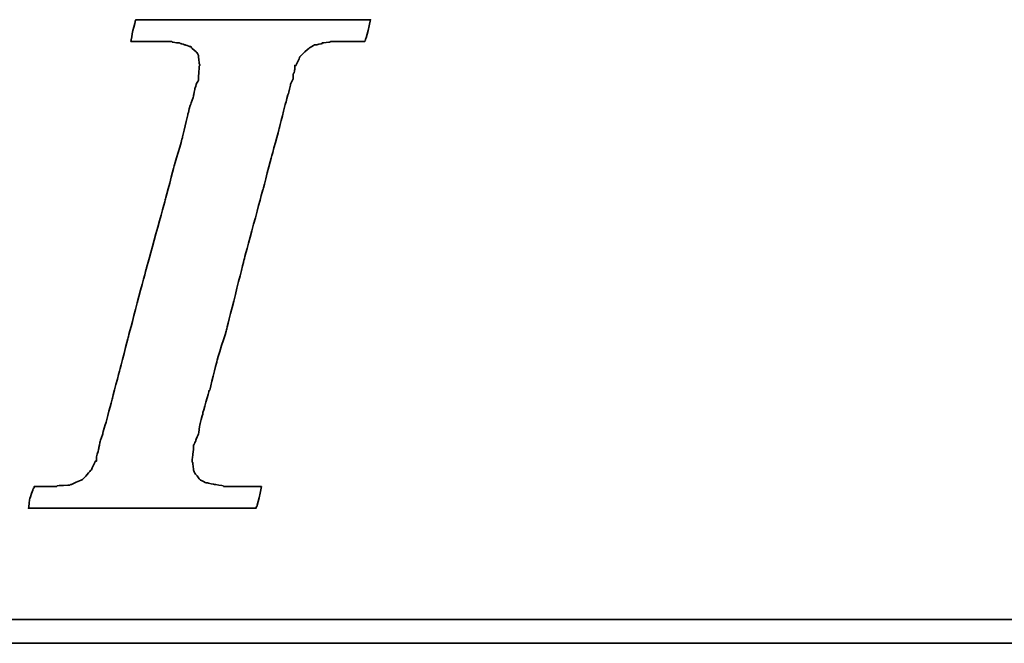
# Model space of a CAD drawing. Header units: millimetres. Extents: x 399 to 568, y 443 to 549.
# Tile 34 of 49: x 533.98 to 537.14, y 505.84 to 507.84. Entities that reach past the tile are written whole.
import ezdxf

# ---------------------------------------------------------------- set-up
doc = ezdxf.new("R2010")
doc.units = ezdxf.units.MM
doc.header["$LTSCALE"] = 0.1
doc.layers.add('DIM', color=4, linetype='CONTINUOUS')
doc.layers.add('layer 1', color=7, linetype='CONTINUOUS')

# ---------------------------------------------------------------- blocks, each defined once
blk = doc.blocks.new('TBI MOTION logo(完整正式版)')
at = {"layer": 'layer 1', "color": 22, "lineweight": 35}
for points, knots in [([(-40.59125, -7.94375), (-40.59125, -7.94375), (-40.97375, -7.94375), (-40.97375, -7.94375), (-40.97375, -7.94375), (-40.97375, -7.94375), (-41.38125, -7.94375), (-41.38125, -7.94375), (-41.38125, -7.94375), (-41.38125, -7.94375), (-41.54875, -7.94375), (-41.54875, -7.94375), (-41.54875, -7.94375), (-41.54875, -7.94375), (-41.59875, -7.94375), (-41.59875, -7.94375), (-41.59875, -7.94375), (-41.59875, -7.94375), (-41.88375, -7.94375), (-41.88375, -7.94375), (-41.88375, -7.94375), (-41.88375, -7.94375), (-41.90875, -7.91875), (-41.90875, -7.91875), (-41.90875, -7.91875), (-41.90875, -7.91875), (-42.19875, -7.87125), (-42.19875, -7.87125), (-42.19875, -7.87125), (-42.19875, -7.87125), (-42.43875, -7.82375), (-42.43875, -7.82375), (-42.43875, -7.82375), (-42.43875, -7.82375), (-42.45875, -7.82375), (-42.45875, -7.82375), (-42.45875, -7.82375), (-42.45875, -7.82375), (-42.48625, -7.82375), (-42.48625, -7.82375), (-42.48625, -7.82375), (-42.48625, -7.82375), (-42.67625, -7.72375), (-42.67625, -7.72375), (-42.67625, -7.72375), (-42.67625, -7.72375), (-42.70125, -7.70375), (-42.70125, -7.70375), (-42.70125, -7.70375), (-42.70125, -7.70375), (-42.72375, -7.67875), (-42.72375, -7.67875), (-42.72375, -7.67875), (-42.72375, -7.67875), (-42.86875, -7.48875), (-42.86875, -7.48875), (-42.86875, -7.48875), (-42.86875, -7.48875), (-42.89375, -7.43875), (-42.89375, -7.43875), (-42.89375, -7.43875), (-42.89375, -7.43875), (-42.91875, -7.38875), (-42.91875, -7.38875), (-42.91875, -7.38875), (-42.91875, -7.38875), (-42.93875, -7.12875), (-42.93875, -7.12875), (-42.93875, -7.12875), (-42.93875, -7.12875), (-42.96375, -7.10375), (-42.96375, -7.10375), (-42.96375, -7.10375), (-42.96375, -7.10375), (-42.96375, -7.05375), (-42.96375, -7.05375), (-42.96375, -7.05375), (-42.96375, -7.05375), (-42.96375, -7.00875), (-42.96375, -7.00875), (-42.96375, -7.00875), (-42.96375, -7.00875), (-42.91875, -6.69625), (-42.91875, -6.69625), (-42.91875, -6.69625), (-42.91875, -6.69625), (-42.91875, -6.62375), (-42.91875, -6.62375), (-42.91875, -6.62375), (-42.91875, -6.62375), (-42.91875, -6.59625), (-42.91875, -6.59625), (-42.91875, -6.59625), (-42.91875, -6.59625), (-42.91875, -6.57375), (-42.91875, -6.57375), (-42.91875, -6.57375), (-42.91875, -6.57375), (-42.91875, -6.52875), (-42.91875, -6.52875), (-42.91875, -6.52875), (-42.91875, -6.52875), (-42.89375, -6.50375), (-42.89375, -6.50375), (-42.89375, -6.50375), (-42.89375, -6.50375), (-42.84375, -6.38375), (-42.84375, -6.38375), (-42.84375, -6.38375), (-42.84375, -6.38375), (-42.84375, -6.35875), (-42.84375, -6.35875), (-42.84375, -6.35875), (-42.84375, -6.35875), (-42.74625, -6.14375), (-42.74625, -6.14375), (-42.74625, -6.14375), (-42.74625, -6.14375), (-42.70125, -5.85375), (-42.70125, -5.85375), (-42.70125, -5.85375), (-42.70125, -5.85375), (-42.60375, -5.47125), (-42.60375, -5.47125), (-42.60375, -5.47125), (-42.60375, -5.47125), (-42.60375, -5.44875), (-42.60375, -5.44875), (-42.60375, -5.44875), (-42.60375, -5.44875), (-42.38875, -4.67875), (-42.38875, -4.67875), (-42.38875, -4.67875), (-42.38875, -4.67875), (-42.36375, -4.65375), (-42.36375, -4.65375), (-42.36375, -4.65375), (-42.36375, -4.65375), (-42.12375, -3.69625), (-42.12375, -3.69625), (-42.12375, -3.69625), (-42.12375, -3.69625), (-42.12375, -3.67374), (-42.12375, -3.67374), (-42.12375, -3.67374), (-42.12375, -3.67374), (-41.78875, -2.59374), (-41.78875, -2.59374), (-41.78875, -2.59374), (-41.78875, -2.59374), (-41.18875, -0.19375), (-41.18875, -0.19375), (-41.18875, -0.19375), (-41.18875, -0.19375), (-40.54375, 2.20624), (-40.54375, 2.20624), (-40.54375, 2.20624), (-40.54375, 2.20624), (-40.25375, 3.30875), (-40.25375, 3.30875), (-40.25375, 3.30875), (-40.25375, 3.30875), (-39.98875, 4.27125), (-39.98875, 4.27125), (-39.98875, 4.27125), (-39.98875, 4.27125), (-39.77375, 5.13125), (-39.77375, 5.13125), (-39.77375, 5.13125), (-39.77375, 5.13125), (-39.67875, 5.47125), (-39.67875, 5.47125), (-39.67875, 5.47125), (-39.67875, 5.47125), (-39.60375, 5.75625), (-39.60375, 5.75625), (-39.60375, 5.75625), (-39.60375, 5.75625), (-39.60375, 5.78125), (-39.60375, 5.78125), (-39.60375, 5.78125), (-39.60375, 5.78125), (-39.50875, 5.97125), (-39.50875, 5.97125), (-39.50875, 5.97125), (-39.50875, 5.97125), (-39.50875, 6.13875), (-39.50875, 6.13875), (-39.50875, 6.13875), (-39.50875, 6.13875), (-39.48625, 6.16625), (-39.48625, 6.16625), (-39.48625, 6.16625), (-39.48625, 6.16625), (-39.46125, 6.28625), (-39.46125, 6.28625), (-39.46125, 6.28625), (-39.46125, 6.28625), (-39.46125, 6.42625), (-39.46125, 6.42625), (-39.46125, 6.42625), (-39.46125, 6.42625), (-39.41375, 6.42625), (-39.41375, 6.42625), (-39.41375, 6.42625), (-39.41375, 6.42625), (-39.29375, 6.69125), (-39.29375, 6.69125), (-39.29375, 6.69125), (-39.29375, 6.69125), (-39.26875, 6.74125), (-39.26875, 6.74125), (-39.26875, 6.74125), (-39.26875, 6.74125), (-39.24375, 6.76625), (-39.24375, 6.76625), (-39.24375, 6.76625), (-39.24375, 6.76625), (-38.98375, 7.00624), (-38.98375, 7.00624), (-38.98375, 7.00624), (-38.98375, 7.00624), (-38.95625, 7.02624), (-38.95625, 7.02624), (-38.95625, 7.02624), (-38.95625, 7.02624), (-38.78875, 7.12624), (-38.78875, 7.12624), (-38.78875, 7.12624), (-38.78875, 7.12624), (-38.76375, 7.12624), (-38.76375, 7.12624), (-38.76375, 7.12624), (-38.76375, 7.12624), (-38.74375, 7.12624), (-38.74375, 7.12624), (-38.74375, 7.12624), (-38.74375, 7.12624), (-38.52875, 7.17125), (-38.52875, 7.17125), (-38.52875, 7.17125), (-38.52875, 7.17125), (-38.52875, 7.19624), (-38.52875, 7.19624), (-38.52875, 7.19624), (-38.52875, 7.19624), (-38.50375, 7.19624), (-38.50375, 7.19624), (-38.50375, 7.19624), (-38.50375, 7.19624), (-38.26125, 7.21875), (-38.26125, 7.21875), (-38.26125, 7.21875), (-38.26125, 7.21875), (-38.23875, 7.24624), (-38.23875, 7.24624), (-38.23875, 7.24624), (-38.23875, 7.24624), (-38.21625, 7.24624), (-38.21625, 7.24624), (-38.21625, 7.24624), (-38.21625, 7.24624), (-38.18875, 7.24624), (-38.18875, 7.24624), (-38.18875, 7.24624), (-38.18875, 7.24624), (-37.90375, 7.24624), (-37.90375, 7.24624), (-37.90375, 7.24624), (-37.90375, 7.24624), (-37.85375, 7.24624), (-37.85375, 7.24624), (-37.85375, 7.24624), (-37.85375, 7.24624), (-37.75875, 7.24624), (-37.75875, 7.24624), (-37.75875, 7.24624), (-37.75875, 7.24624), (-37.42375, 7.24624), (-37.42375, 7.24624), (-37.42375, 7.24624), (-37.42375, 7.24624), (-37.08875, 7.24624), (-37.08875, 7.24624), (-37.08875, 7.24624), (-37.08875, 7.24624), (-37.06375, 7.24624), (-37.06375, 7.24624), (-37.06375, 7.24624), (-37.06375, 7.24624), (-37.06375, 7.26624), (-37.06375, 7.26624), (-37.06375, 7.26624), (-37.06375, 7.26624), (-37.03875, 7.29125), (-37.03875, 7.29125), (-37.03875, 7.29125), (-37.03875, 7.29125), (-37.03875, 7.31625), (-37.03875, 7.31625), (-37.03875, 7.31625), (-37.03875, 7.31625), (-36.94125, 7.67625), (-36.94125, 7.67625), (-36.94125, 7.67625), (-36.94125, 7.67625), (-36.86875, 7.98625), (-36.86875, 7.98625), (-36.86875, 7.98625), (-36.86875, 7.98625), (-36.98875, 7.98625), (-36.98875, 7.98625), (-36.98875, 7.98625), (-36.98875, 7.98625), (-37.42375, 7.98625), (-37.42375, 7.98625), (-37.42375, 7.98625), (-37.42375, 7.98625), (-37.94875, 7.98625), (-37.94875, 7.98625), (-37.94875, 7.98625), (-37.94875, 7.98625), (-38.57375, 7.98625), (-38.57375, 7.98625), (-38.57375, 7.98625), (-38.57375, 7.98625), (-39.29375, 7.98625), (-39.29375, 7.98625), (-39.29375, 7.98625), (-39.29375, 7.98625), (-40.82875, 7.98625), (-40.82875, 7.98625), (-40.82875, 7.98625), (-40.82875, 7.98625), (-42.36375, 7.98625), (-42.36375, 7.98625), (-42.36375, 7.98625), (-42.36375, 7.98625), (-43.08375, 7.98625), (-43.08375, 7.98625), (-43.08375, 7.98625), (-43.08375, 7.98625), (-43.70875, 7.98625), (-43.70875, 7.98625), (-43.70875, 7.98625), (-43.70875, 7.98625), (-44.23375, 7.98625), (-44.23375, 7.98625), (-44.23375, 7.98625), (-44.23375, 7.98625), (-44.66875, 7.98625), (-44.66875, 7.98625), (-44.66875, 7.98625), (-44.66875, 7.98625), (-44.88375, 7.98625), (-44.88375, 7.98625), (-44.88375, 7.98625), (-44.88375, 7.98625), (-44.90875, 7.94125), (-44.90875, 7.94125), (-44.90875, 7.94125), (-44.90875, 7.94125), (-44.90875, 7.91625), (-44.90875, 7.91625), (-44.90875, 7.91625), (-44.90875, 7.91625), (-45.00375, 7.55625), (-45.00375, 7.55625), (-45.00375, 7.55625), (-45.00375, 7.55625), (-45.05375, 7.24624), (-45.05375, 7.24624), (-45.05375, 7.24624), (-45.05375, 7.24624), (-44.61875, 7.24624), (-44.61875, 7.24624), (-44.61875, 7.24624), (-44.61875, 7.24624), (-44.11375, 7.24624), (-44.11375, 7.24624), (-44.11375, 7.24624), (-44.11375, 7.24624), (-43.99375, 7.24624), (-43.99375, 7.24624), (-43.99375, 7.24624), (-43.99375, 7.24624), (-43.94625, 7.24624), (-43.94625, 7.24624), (-43.94625, 7.24624), (-43.94625, 7.24624), (-43.92374, 7.24624), (-43.92374, 7.24624), (-43.92374, 7.24624), (-43.92374, 7.24624), (-43.65875, 7.24624), (-43.65875, 7.24624), (-43.65875, 7.24624), (-43.65875, 7.24624), (-43.63875, 7.21875), (-43.63875, 7.21875), (-43.63875, 7.21875), (-43.63875, 7.21875), (-43.46875, 7.19624), (-43.46875, 7.19624), (-43.46875, 7.19624), (-43.46875, 7.19624), (-43.39875, 7.19624), (-43.39875, 7.19624), (-43.39875, 7.19624), (-43.39875, 7.19624), (-43.37125, 7.17125), (-43.37125, 7.17125), (-43.37125, 7.17125), (-43.37125, 7.17125), (-43.34875, 7.17125), (-43.34875, 7.17125), (-43.34875, 7.17125), (-43.34875, 7.17125), (-43.20375, 7.12624), (-43.20375, 7.12624), (-43.20375, 7.12624), (-43.20375, 7.12624), (-43.05875, 7.07624), (-43.05875, 7.07624), (-43.05875, 7.07624), (-43.05875, 7.07624), (-43.01375, 7.07624), (-43.01375, 7.07624), (-43.01375, 7.07624), (-43.01375, 7.07624), (-42.98875, 7.02624), (-42.98875, 7.02624), (-42.98875, 7.02624), (-42.98875, 7.02624), (-42.79875, 6.86125), (-42.79875, 6.86125), (-42.79875, 6.86125), (-42.79875, 6.86125), (-42.77375, 6.81125), (-42.77375, 6.81125), (-42.77375, 6.81125), (-42.77375, 6.81125), (-42.74625, 6.76625), (-42.74625, 6.76625), (-42.74625, 6.76625), (-42.74625, 6.76625), (-42.72375, 6.47625), (-42.72375, 6.47625), (-42.72375, 6.47625), (-42.72375, 6.47625), (-42.70125, 6.45124), (-42.70125, 6.45124), (-42.70125, 6.45124), (-42.70125, 6.45124), (-42.70125, 6.42625), (-42.70125, 6.42625), (-42.70125, 6.42625), (-42.70125, 6.42625), (-42.72375, 6.40625), (-42.72375, 6.40625), (-42.72375, 6.40625), (-42.72375, 6.40625), (-42.74625, 5.97125), (-42.74625, 5.97125), (-42.74625, 5.97125), (-42.74625, 5.97125), (-42.74625, 5.94625), (-42.74625, 5.94625), (-42.74625, 5.94625), (-42.74625, 5.94625), (-42.74625, 5.92625), (-42.74625, 5.92625), (-42.74625, 5.92625), (-42.74625, 5.92625), (-42.77375, 5.87625), (-42.77375, 5.87625), (-42.77375, 5.87625), (-42.77375, 5.87625), (-42.81875, 5.80625), (-42.81875, 5.80625), (-42.81875, 5.80625), (-42.81875, 5.80625), (-42.86875, 5.63625), (-42.86875, 5.63625), (-42.86875, 5.63625), (-42.86875, 5.63625), (-42.91875, 5.39625), (-42.91875, 5.39625), (-42.91875, 5.39625), (-42.91875, 5.39625), (-42.91875, 5.37124), (-42.91875, 5.37124), (-42.91875, 5.37124), (-42.91875, 5.37124), (-43.01375, 5.10874), (-43.01375, 5.10874), (-43.01375, 5.10874), (-43.01375, 5.10874), (-43.10875, 4.77124), (-43.10875, 4.77124), (-43.10875, 4.77124), (-43.10875, 4.77124), (-43.29875, 3.95625), (-43.29875, 3.95625), (-43.29875, 3.95625), (-43.29875, 3.95625), (-43.58875, 2.95125), (-43.58875, 2.95125), (-43.58875, 2.95125), (-43.58875, 2.95125), (-43.87375, 1.87125), (-43.87375, 1.87125), (-43.87375, 1.87125), (-43.87375, 1.87125), (-44.52625, -0.50374), (-44.52625, -0.50374), (-44.52625, -0.50374), (-44.52625, -0.50374), (-45.14875, -2.85375), (-45.14875, -2.85375), (-45.14875, -2.85375), (-45.14875, -2.85375), (-45.43375, -3.95875), (-45.43375, -3.95875), (-45.43375, -3.95875), (-45.43375, -3.95875), (-45.69875, -4.96875), (-45.69875, -4.96875), (-45.69875, -4.96875), (-45.69875, -4.96875), (-45.91375, -5.78375), (-45.91375, -5.78375), (-45.91375, -5.78375), (-45.91375, -5.78375), (-46.01375, -6.11875), (-46.01375, -6.11875), (-46.01375, -6.11875), (-46.01375, -6.11875), (-46.01375, -6.14375), (-46.01375, -6.14375), (-46.01375, -6.14375), (-46.01375, -6.14375), (-46.10875, -6.40875), (-46.10875, -6.40875), (-46.10875, -6.40875), (-46.10875, -6.40875), (-46.15375, -6.64875), (-46.15375, -6.64875), (-46.15375, -6.64875), (-46.15375, -6.64875), (-46.20375, -6.83875), (-46.20375, -6.83875), (-46.20375, -6.83875), (-46.20375, -6.83875), (-46.22875, -6.93375), (-46.22875, -6.93375), (-46.22875, -6.93375), (-46.22875, -6.93375), (-46.22875, -7.07875), (-46.22875, -7.07875), (-46.22875, -7.07875), (-46.22875, -7.07875), (-46.27375, -7.07875), (-46.27375, -7.07875), (-46.27375, -7.07875), (-46.27375, -7.07875), (-46.39375, -7.34375), (-46.39375, -7.34375), (-46.39375, -7.34375), (-46.39375, -7.34375), (-46.39375, -7.36875), (-46.39375, -7.36875), (-46.39375, -7.36875), (-46.39375, -7.36875), (-46.42125, -7.38875), (-46.42125, -7.38875), (-46.42125, -7.38875), (-46.42125, -7.38875), (-46.68375, -7.67875), (-46.68375, -7.67875), (-46.68375, -7.67875), (-46.68375, -7.67875), (-46.70875, -7.70375), (-46.70875, -7.70375), (-46.70875, -7.70375), (-46.70875, -7.70375), (-46.75375, -7.72375), (-46.75375, -7.72375), (-46.75375, -7.72375), (-46.75375, -7.72375), (-47.08875, -7.87125), (-47.08875, -7.87125), (-47.08875, -7.87125), (-47.08875, -7.87125), (-47.11625, -7.87125), (-47.11625, -7.87125), (-47.11625, -7.87125), (-47.11625, -7.87125), (-47.13875, -7.89375), (-47.13875, -7.89375), (-47.13875, -7.89375), (-47.13875, -7.89375), (-47.56875, -7.91875), (-47.56875, -7.91875), (-47.56875, -7.91875), (-47.56875, -7.91875), (-47.59625, -7.94375), (-47.59625, -7.94375), (-47.59625, -7.94375), (-47.59625, -7.94375), (-47.64375, -7.94375), (-47.64375, -7.94375), (-47.64375, -7.94375), (-47.64375, -7.94375), (-47.73625, -7.94375), (-47.73625, -7.94375), (-47.73625, -7.94375), (-47.73625, -7.94375), (-48.07375, -7.94375), (-48.07375, -7.94375), (-48.07375, -7.94375), (-48.07375, -7.94375), (-48.36125, -7.94375), (-48.36125, -7.94375), (-48.36125, -7.94375), (-48.36125, -7.94375), (-48.36125, -7.96625), (-48.36125, -7.96625), (-48.36125, -7.96625), (-48.36125, -7.96625), (-48.36125, -7.99125), (-48.36125, -7.99125), (-48.36125, -7.99125), (-48.36125, -7.99125), (-48.38875, -8.01375), (-48.38875, -8.01375), (-48.38875, -8.01375), (-48.38875, -8.01375), (-48.50875, -8.34875), (-48.50875, -8.34875), (-48.50875, -8.34875), (-48.50875, -8.34875), (-48.55375, -8.68625), (-48.55375, -8.68625), (-48.55375, -8.68625), (-48.55375, -8.68625), (-48.45875, -8.68625), (-48.45875, -8.68625), (-48.45875, -8.68625), (-48.45875, -8.68625), (-48.07375, -8.68625), (-48.07375, -8.68625), (-48.07375, -8.68625), (-48.07375, -8.68625), (-47.52375, -8.68625), (-47.52375, -8.68625), (-47.52375, -8.68625), (-47.52375, -8.68625), (-46.92375, -8.68625), (-46.92375, -8.68625), (-46.92375, -8.68625), (-46.92375, -8.68625), (-46.25375, -8.68625), (-46.25375, -8.68625), (-46.25375, -8.68625), (-46.25375, -8.68625), (-46.20375, -8.68625), (-46.20375, -8.68625), (-46.20375, -8.68625), (-46.20375, -8.68625), (-44.71375, -8.68625), (-44.71375, -8.68625), (-44.71375, -8.68625), (-44.71375, -8.68625), (-43.22875, -8.68625), (-43.22875, -8.68625), (-43.22875, -8.68625), (-43.22875, -8.68625), (-42.55875, -8.68625), (-42.55875, -8.68625), (-42.55875, -8.68625), (-42.55875, -8.68625), (-42.50875, -8.68625), (-42.50875, -8.68625), (-42.50875, -8.68625), (-42.50875, -8.68625), (-41.93375, -8.68625), (-41.93375, -8.68625), (-41.93375, -8.68625), (-41.93375, -8.68625), (-41.38125, -8.68625), (-41.38125, -8.68625), (-41.38125, -8.68625), (-41.38125, -8.68625), (-40.97375, -8.68625), (-40.97375, -8.68625), (-40.97375, -8.68625), (-40.97375, -8.68625), (-40.78125, -8.68625), (-40.78125, -8.68625), (-40.78125, -8.68625), (-40.78125, -8.68625), (-40.78125, -8.63875), (-40.78125, -8.63875), (-40.78125, -8.63875), (-40.78125, -8.63875), (-40.75875, -8.63875), (-40.75875, -8.63875), (-40.75875, -8.63875), (-40.75875, -8.63875), (-40.66375, -8.27875), (-40.66375, -8.27875), (-40.66375, -8.27875), (-40.66375, -8.27875), (-40.59125, -7.94375), (-40.59125, -7.94375)], [0, 0, 0, 0, 0.00558659, 0.00558659, 0.00558659, 0.0055866, 0.01117318, 0.01117318, 0.01117318, 0.01117319, 0.01675978, 0.01675978, 0.01675978, 0.01675979, 0.02234637, 0.02234637, 0.02234637, 0.02234638, 0.02793296, 0.02793296, 0.02793296, 0.02793297, 0.03351955, 0.03351955, 0.03351955, 0.03351956, 0.03910615, 0.03910615, 0.03910615, 0.03910616, 0.04469274, 0.04469274, 0.04469274, 0.04469275, 0.05027933, 0.05027933, 0.05027933, 0.05027934, 0.05586592, 0.05586592, 0.05586592, 0.05586593, 0.06145251, 0.06145251, 0.06145251, 0.06145252, 0.06703911, 0.06703911, 0.06703911, 0.06703912, 0.0726257, 0.0726257, 0.0726257, 0.07262571, 0.07821229, 0.07821229, 0.07821229, 0.0782123, 0.08379888, 0.08379888, 0.08379888, 0.08379889, 0.08938547, 0.08938547, 0.08938547, 0.08938548, 0.09497207, 0.09497207, 0.09497207, 0.09497208, 0.10055866, 0.10055866, 0.10055866, 0.10055867, 0.10614525, 0.10614525, 0.10614525, 0.10614526, 0.11173184, 0.11173184, 0.11173184, 0.11173185, 0.11731844, 0.11731844, 0.11731844, 0.11731845, 0.12290503, 0.12290503, 0.12290503, 0.12290504, 0.12849162, 0.12849162, 0.12849162, 0.12849163, 0.13407821, 0.13407821, 0.13407821, 0.13407822, 0.1396648, 0.1396648, 0.1396648, 0.13966481, 0.1452514, 0.1452514, 0.1452514, 0.14525141, 0.15083799, 0.15083799, 0.15083799, 0.150838, 0.15642458, 0.15642458, 0.15642458, 0.15642459, 0.16201117, 0.16201117, 0.16201117, 0.16201118, 0.16759777, 0.16759777, 0.16759777, 0.16759778, 0.17318436, 0.17318436, 0.17318436, 0.17318437, 0.17877095, 0.17877095, 0.17877095, 0.17877096, 0.18435754, 0.18435754, 0.18435754, 0.18435755, 0.18994413, 0.18994413, 0.18994413, 0.18994414, 0.19553073, 0.19553073, 0.19553073, 0.19553074, 0.20111732, 0.20111732, 0.20111732, 0.20111733, 0.20670391, 0.20670391, 0.20670391, 0.20670392, 0.2122905, 0.2122905, 0.2122905, 0.21229051, 0.21787709, 0.21787709, 0.21787709, 0.2178771, 0.22346369, 0.22346369, 0.22346369, 0.2234637, 0.22905028, 0.22905028, 0.22905028, 0.22905029, 0.23463687, 0.23463687, 0.23463687, 0.23463688, 0.24022346, 0.24022346, 0.24022346, 0.24022347, 0.24581006, 0.24581006, 0.24581006, 0.24581007, 0.25139665, 0.25139665, 0.25139665, 0.25139666, 0.25698324, 0.25698324, 0.25698324, 0.25698325, 0.26256983, 0.26256983, 0.26256983, 0.26256984, 0.26815642, 0.26815642, 0.26815642, 0.26815643, 0.27374302, 0.27374302, 0.27374302, 0.27374303, 0.27932961, 0.27932961, 0.27932961, 0.27932962, 0.2849162, 0.2849162, 0.2849162, 0.28491621, 0.29050279, 0.29050279, 0.29050279, 0.2905028, 0.29608939, 0.29608939, 0.29608939, 0.2960894, 0.30167598, 0.30167598, 0.30167598, 0.30167599, 0.30726257, 0.30726257, 0.30726257, 0.30726258, 0.31284916, 0.31284916, 0.31284916, 0.31284917, 0.31843575, 0.31843575, 0.31843575, 0.31843576, 0.32402235, 0.32402235, 0.32402235, 0.32402236, 0.32960894, 0.32960894, 0.32960894, 0.32960895, 0.33519553, 0.33519553, 0.33519553, 0.33519554, 0.34078212, 0.34078212, 0.34078212, 0.34078213, 0.34636872, 0.34636872, 0.34636872, 0.34636873, 0.35195531, 0.35195531, 0.35195531, 0.35195532, 0.3575419, 0.3575419, 0.3575419, 0.35754191, 0.36312849, 0.36312849, 0.36312849, 0.3631285, 0.36871508, 0.36871508, 0.36871508, 0.36871509, 0.37430168, 0.37430168, 0.37430168, 0.37430169, 0.37988827, 0.37988827, 0.37988827, 0.37988828, 0.38547486, 0.38547486, 0.38547486, 0.38547487, 0.39106145, 0.39106145, 0.39106145, 0.39106146, 0.39664804, 0.39664804, 0.39664804, 0.39664805, 0.40223464, 0.40223464, 0.40223464, 0.40223465, 0.40782123, 0.40782123, 0.40782123, 0.40782124, 0.41340782, 0.41340782, 0.41340782, 0.41340783, 0.41899441, 0.41899441, 0.41899441, 0.41899442, 0.42458101, 0.42458101, 0.42458101, 0.42458102, 0.4301676, 0.4301676, 0.4301676, 0.43016761, 0.43575419, 0.43575419, 0.43575419, 0.4357542, 0.44134078, 0.44134078, 0.44134078, 0.44134079, 0.44692737, 0.44692737, 0.44692737, 0.44692738, 0.45251397, 0.45251397, 0.45251397, 0.45251398, 0.45810056, 0.45810056, 0.45810056, 0.45810057, 0.46368715, 0.46368715, 0.46368715, 0.46368716, 0.46927374, 0.46927374, 0.46927374, 0.46927375, 0.47486034, 0.47486034, 0.47486034, 0.47486035, 0.48044693, 0.48044693, 0.48044693, 0.48044694, 0.48603352, 0.48603352, 0.48603352, 0.48603353, 0.49162011, 0.49162011, 0.49162011, 0.49162012, 0.4972067, 0.4972067, 0.4972067, 0.49720671, 0.5027933, 0.5027933, 0.5027933, 0.50279331, 0.50837989, 0.50837989, 0.50837989, 0.5083799, 0.51396648, 0.51396648, 0.51396648, 0.51396649, 0.51955307, 0.51955307, 0.51955307, 0.51955308, 0.52513966, 0.52513966, 0.52513966, 0.52513967, 0.53072626, 0.53072626, 0.53072626, 0.53072627, 0.53631285, 0.53631285, 0.53631285, 0.53631286, 0.54189944, 0.54189944, 0.54189944, 0.54189945, 0.54748603, 0.54748603, 0.54748603, 0.54748604, 0.55307263, 0.55307263, 0.55307263, 0.55307264, 0.55865922, 0.55865922, 0.55865922, 0.55865923, 0.56424581, 0.56424581, 0.56424581, 0.56424582, 0.5698324, 0.5698324, 0.5698324, 0.56983241, 0.57541899, 0.57541899, 0.57541899, 0.575419, 0.58100559, 0.58100559, 0.58100559, 0.5810056, 0.58659218, 0.58659218, 0.58659218, 0.58659219, 0.59217877, 0.59217877, 0.59217877, 0.59217878, 0.59776536, 0.59776536, 0.59776536, 0.59776537, 0.60335196, 0.60335196, 0.60335196, 0.60335197, 0.60893855, 0.60893855, 0.60893855, 0.60893856, 0.61452514, 0.61452514, 0.61452514, 0.61452515, 0.62011173, 0.62011173, 0.62011173, 0.62011174, 0.62569832, 0.62569832, 0.62569832, 0.62569833, 0.63128492, 0.63128492, 0.63128492, 0.63128493, 0.63687151, 0.63687151, 0.63687151, 0.63687152, 0.6424581, 0.6424581, 0.6424581, 0.64245811, 0.64804469, 0.64804469, 0.64804469, 0.6480447, 0.65363128, 0.65363128, 0.65363128, 0.65363129, 0.65921788, 0.65921788, 0.65921788, 0.65921789, 0.66480447, 0.66480447, 0.66480447, 0.66480448, 0.67039106, 0.67039106, 0.67039106, 0.67039107, 0.67597765, 0.67597765, 0.67597765, 0.67597766, 0.68156425, 0.68156425, 0.68156425, 0.68156426, 0.68715084, 0.68715084, 0.68715084, 0.68715085, 0.69273743, 0.69273743, 0.69273743, 0.69273744, 0.69832402, 0.69832402, 0.69832402, 0.69832403, 0.70391061, 0.70391061, 0.70391061, 0.70391062, 0.70949721, 0.70949721, 0.70949721, 0.70949722, 0.7150838, 0.7150838, 0.7150838, 0.71508381, 0.72067039, 0.72067039, 0.72067039, 0.7206704, 0.72625698, 0.72625698, 0.72625698, 0.72625699, 0.73184358, 0.73184358, 0.73184358, 0.73184359, 0.73743017, 0.73743017, 0.73743017, 0.73743018, 0.74301676, 0.74301676, 0.74301676, 0.74301677, 0.74860335, 0.74860335, 0.74860335, 0.74860336, 0.75418994, 0.75418994, 0.75418994, 0.75418995, 0.75977654, 0.75977654, 0.75977654, 0.75977655, 0.76536313, 0.76536313, 0.76536313, 0.76536314, 0.77094972, 0.77094972, 0.77094972, 0.77094973, 0.77653631, 0.77653631, 0.77653631, 0.77653632, 0.78212291, 0.78212291, 0.78212291, 0.78212292, 0.7877095, 0.7877095, 0.7877095, 0.78770951, 0.79329609, 0.79329609, 0.79329609, 0.7932961, 0.79888268, 0.79888268, 0.79888268, 0.79888269, 0.80446927, 0.80446927, 0.80446927, 0.80446928, 0.81005587, 0.81005587, 0.81005587, 0.81005588, 0.81564246, 0.81564246, 0.81564246, 0.81564247, 0.82122905, 0.82122905, 0.82122905, 0.82122906, 0.82681564, 0.82681564, 0.82681564, 0.82681565, 0.83240223, 0.83240223, 0.83240223, 0.83240224, 0.83798883, 0.83798883, 0.83798883, 0.83798884, 0.84357542, 0.84357542, 0.84357542, 0.84357543, 0.84916201, 0.84916201, 0.84916201, 0.84916202, 0.8547486, 0.8547486, 0.8547486, 0.85474861, 0.8603352, 0.8603352, 0.8603352, 0.86033521, 0.86592179, 0.86592179, 0.86592179, 0.8659218, 0.87150838, 0.87150838, 0.87150838, 0.87150839, 0.87709497, 0.87709497, 0.87709497, 0.87709498, 0.88268156, 0.88268156, 0.88268156, 0.88268157, 0.88826816, 0.88826816, 0.88826816, 0.88826817, 0.89385475, 0.89385475, 0.89385475, 0.89385476, 0.89944134, 0.89944134, 0.89944134, 0.89944135, 0.90502793, 0.90502793, 0.90502793, 0.90502794, 0.91061453, 0.91061453, 0.91061453, 0.91061454, 0.91620112, 0.91620112, 0.91620112, 0.91620113, 0.92178771, 0.92178771, 0.92178771, 0.92178772, 0.9273743, 0.9273743, 0.9273743, 0.92737431, 0.93296089, 0.93296089, 0.93296089, 0.9329609, 0.93854749, 0.93854749, 0.93854749, 0.9385475, 0.94413408, 0.94413408, 0.94413408, 0.94413409, 0.94972067, 0.94972067, 0.94972067, 0.94972068, 0.95530726, 0.95530726, 0.95530726, 0.95530727, 0.96089385, 0.96089385, 0.96089385, 0.96089386, 0.96648045, 0.96648045, 0.96648045, 0.96648046, 0.97206704, 0.97206704, 0.97206704, 0.97206705, 0.97765363, 0.97765363, 0.97765363, 0.97765364, 0.98324022, 0.98324022, 0.98324022, 0.98324023, 0.98882682, 0.98882682, 0.98882682, 0.98882683, 0.99441341, 0.99441341, 0.99441341, 0.99441342, 1, 1, 1, 1]), ([(75.90875, -9.47875), (75.90875, -9.47875), (75.90875, -12.28625), (75.90875, -12.28625), (75.90875, -12.28625), (75.90875, -12.28625), (75.90875, -12.47875), (75.90875, -12.47875), (75.90875, -12.47875), (75.90875, -12.47875), (75.71625, -12.47875), (75.71625, -12.47875), (75.71625, -12.47875), (75.71625, -12.47875), (-88.32875, -12.47875), (-88.32875, -12.47875), (-88.32875, -12.47875), (-88.32875, -12.47875), (-88.32875, -13.29375), (-88.32875, -13.29375), (-88.32875, -13.29375), (-88.32875, -13.29375), (82.89125, -13.29375), (82.89125, -13.29375), (82.89125, -13.29375), (82.89125, -13.29375), (75.90875, -9.47875), (75.90875, -9.47875)], [0, 0, 0, 0, 0.14285714, 0.14285714, 0.14285714, 0.14285715, 0.28571429, 0.28571429, 0.28571429, 0.2857143, 0.42857143, 0.42857143, 0.42857143, 0.42857144, 0.57142857, 0.57142857, 0.57142857, 0.57142858, 0.71428571, 0.71428571, 0.71428571, 0.71428572, 0.85714286, 0.85714286, 0.85714286, 0.85714287, 1, 1, 1, 1])]:
    blk.add_open_spline(points, degree=3, knots=knots, dxfattribs=at)

msp = doc.modelspace()

# ---------------------------------------------------------------- block references
at = {"layer": 'DIM', "color": 7, "xscale": 0.09415402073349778, "yscale": 0.09415402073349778, "zscale": 0.09415402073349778}
msp.add_blockref('TBI MOTION logo(完整正式版)', (538.5768, 507.0924), dxfattribs=at)

doc.saveas('drawing.dxf')
